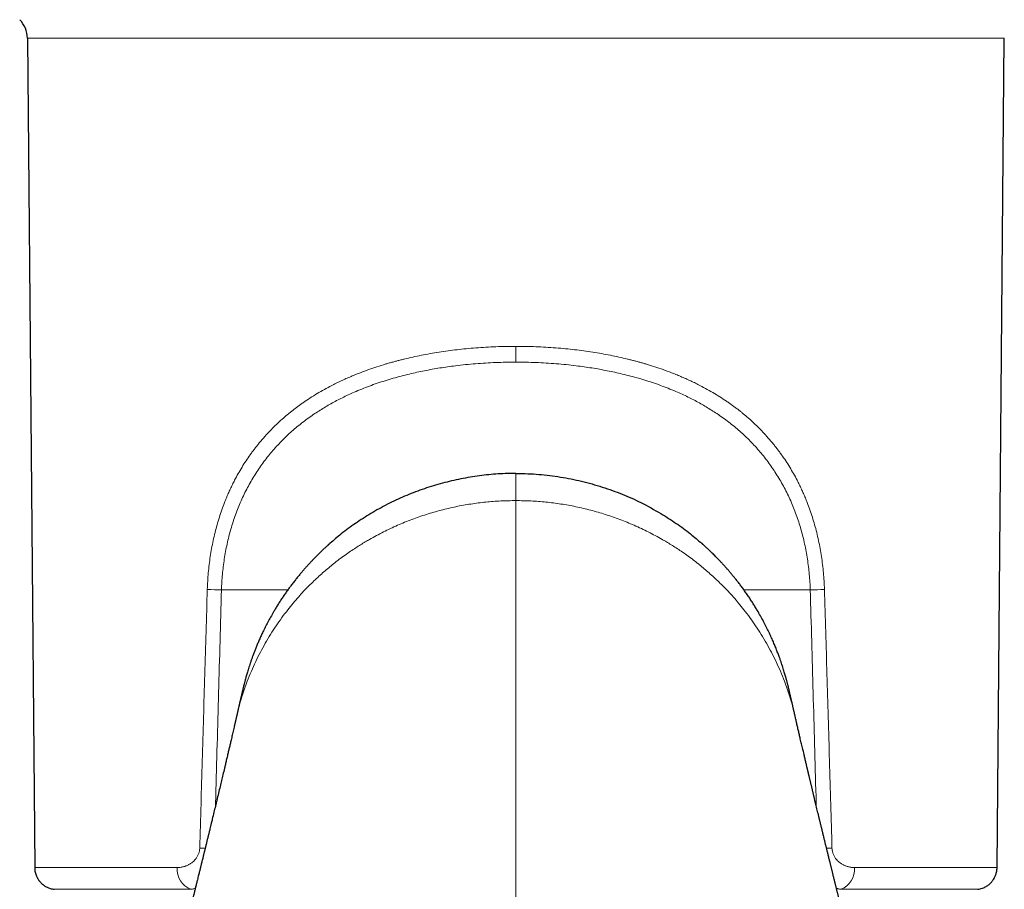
# Model space of a CAD drawing. Header units: millimetres. Extents: x 8 to 761, y 12 to 790.
# Tile 13 of 241: x 332 to 376, y 371 to 410. Entities that reach past the tile are written whole.
import ezdxf

# ---------------------------------------------------------------- set-up
doc = ezdxf.new("R2010")
doc.units = ezdxf.units.MM

msp = doc.modelspace()

# ---------------------------------------------------------------- linework, layer by layer
at = {"color": 7, "linetype": 'Continuous', "lineweight": 30}
for p, q in [((332.391, 409.106), (332.717, 371.735)), ((376.056, 371.735), (376.382, 409.106)), ((341.814, 378.566), (341.817, 378.575)), ((366.958, 378.566), (366.956, 378.575))]:
    msp.add_line(p, q, dxfattribs=at)
at = {"color": 252, "linetype": 'Continuous', "lineweight": 0}
for p, q in [((376.382, 409.106), (332.391, 409.106)), ((344.118, 384.244), (341.129, 384.244)), ((364.655, 384.244), (367.643, 384.244))]:
    msp.add_line(p, q, dxfattribs=at)
at = {"color": 7, "linetype": 'Continuous', "lineweight": 30}
msp.add_arc((331.191, 409.095), 1.2, 0.5, 44.8031, dxfattribs=at)
at = {"color": 252, "linetype": 'Continuous', "lineweight": 0}
for centre, radius, start, end in [((341.741, 406.936), 22.7, 266.8449, 268.4566), ((367.032, 406.936), 22.7, 271.5434, 273.1551), ((341.11, 389.617), 17.03, 266.7716, 267.5916), ((367.663, 389.617), 17.03, 272.4084, 273.2284), ((340.086, 371.642), 0.95, 174.3653, 249.4609), ((368.686, 371.642), 0.95, 290.5391, 5.6347)]:
    msp.add_arc(centre, radius, start, end, dxfattribs=at)
for points, knots in [([(340.491, 384.271), (340.496, 384.395), (340.506, 384.644), (340.534, 385.015), (340.572, 385.384), (340.622, 385.75), (340.683, 386.114), (340.755, 386.476), (340.837, 386.831), (340.929, 387.179), (341.031, 387.519), (341.143, 387.854), (341.25, 388.143), (341.348, 388.387), (341.435, 388.59), (341.526, 388.791), (341.621, 388.99), (341.739, 389.222), (341.881, 389.485), (342.052, 389.777), (342.233, 390.062), (342.394, 390.296), (342.529, 390.483), (342.636, 390.624), (342.746, 390.764), (342.858, 390.902), (342.974, 391.038), (343.125, 391.21), (343.316, 391.415), (343.549, 391.65), (343.792, 391.878), (343.997, 392.058), (344.16, 392.194), (344.278, 392.289), (344.398, 392.383), (344.519, 392.476), (344.643, 392.567), (344.769, 392.657), (344.954, 392.785), (345.203, 392.949), (345.52, 393.142), (345.848, 393.328), (346.143, 393.483), (346.403, 393.611), (346.624, 393.715), (346.848, 393.815), (347.071, 393.909), (347.341, 394.018), (347.66, 394.139), (348.037, 394.27), (348.343, 394.368), (348.575, 394.437), (348.73, 394.482), (348.886, 394.526), (349.043, 394.568), (349.202, 394.609), (349.435, 394.666), (349.745, 394.738), (350.133, 394.819), (350.527, 394.893), (350.927, 394.959), (351.332, 395.018), (351.738, 395.07), (352.158, 395.115), (352.59, 395.152), (353.036, 395.183), (353.485, 395.204), (353.935, 395.218), (354.236, 395.219), (354.386, 395.22)], [0, 0, 0, 0, 0.018099, 0.036143, 0.054157, 0.07217, 0.090207, 0.108295, 0.126459, 0.144089, 0.161699, 0.179311, 0.196949, 0.20806, 0.219198, 0.230366, 0.241572, 0.25282, 0.270168, 0.287547, 0.304975, 0.322475, 0.331676, 0.340905, 0.350164, 0.359457, 0.368785, 0.378152, 0.395405, 0.412741, 0.430174, 0.44772, 0.455639, 0.463585, 0.47156, 0.479565, 0.487602, 0.49567, 0.503773, 0.522927, 0.542237, 0.561721, 0.581393, 0.593861, 0.606413, 0.619052, 0.631584, 0.643476, 0.663428, 0.683556, 0.703872, 0.711907, 0.719973, 0.728071, 0.736202, 0.744366, 0.752564, 0.772018, 0.791605, 0.81133, 0.831203, 0.851231, 0.87142, 0.891239, 0.912894, 0.934589, 0.956333, 0.978134, 1, 1, 1, 1]), ([(368.281, 384.271), (368.276, 384.395), (368.267, 384.644), (368.239, 385.015), (368.2, 385.384), (368.151, 385.75), (368.09, 386.114), (368.018, 386.476), (367.935, 386.831), (367.843, 387.179), (367.742, 387.519), (367.63, 387.854), (367.523, 388.143), (367.424, 388.387), (367.338, 388.59), (367.247, 388.791), (367.151, 388.99), (367.034, 389.222), (366.891, 389.485), (366.72, 389.777), (366.539, 390.062), (366.379, 390.296), (366.243, 390.483), (366.136, 390.624), (366.027, 390.764), (365.914, 390.902), (365.799, 391.038), (365.647, 391.21), (365.457, 391.415), (365.224, 391.65), (364.981, 391.878), (364.776, 392.058), (364.613, 392.194), (364.495, 392.289), (364.375, 392.383), (364.253, 392.476), (364.129, 392.567), (364.004, 392.657), (363.818, 392.785), (363.569, 392.949), (363.252, 393.142), (362.925, 393.328), (362.63, 393.483), (362.37, 393.611), (362.148, 393.715), (361.924, 393.815), (361.701, 393.909), (361.432, 394.018), (361.113, 394.139), (360.736, 394.27), (360.43, 394.368), (360.198, 394.437), (360.043, 394.482), (359.887, 394.526), (359.729, 394.568), (359.57, 394.609), (359.337, 394.666), (359.028, 394.738), (358.64, 394.819), (358.246, 394.893), (357.846, 394.959), (357.441, 395.018), (357.034, 395.07), (356.614, 395.115), (356.183, 395.152), (355.736, 395.183), (355.288, 395.204), (354.838, 395.218), (354.537, 395.219), (354.386, 395.22)], [0, 0, 0, 0, 0.018099, 0.036143, 0.054157, 0.07217, 0.090207, 0.108295, 0.126459, 0.144089, 0.161699, 0.179311, 0.196949, 0.20806, 0.219198, 0.230366, 0.241572, 0.25282, 0.270168, 0.287547, 0.304975, 0.322475, 0.331676, 0.340905, 0.350164, 0.359457, 0.368785, 0.378152, 0.395405, 0.412741, 0.430174, 0.44772, 0.455639, 0.463585, 0.47156, 0.479565, 0.487602, 0.49567, 0.503773, 0.522927, 0.542237, 0.561721, 0.581393, 0.593861, 0.606413, 0.619052, 0.631584, 0.643476, 0.663428, 0.683556, 0.703872, 0.711907, 0.719973, 0.728071, 0.736202, 0.744366, 0.752564, 0.772018, 0.791605, 0.81133, 0.831203, 0.851231, 0.87142, 0.891239, 0.912894, 0.934589, 0.956333, 0.978134, 1, 1, 1, 1]), ([(354.386, 395.22), (354.386, 395.188), (354.386, 395.122), (354.386, 395.024), (354.386, 394.928), (354.386, 394.834), (354.386, 394.743), (354.386, 394.659), (354.386, 394.58), (354.386, 394.533), (354.386, 394.51)], [0, 0, 0, 0, 0.122838, 0.247509, 0.373432, 0.499992, 0.626552, 0.752479, 0.877154, 1, 1, 1, 1]), ([(354.386, 394.51), (354.234, 394.509), (353.931, 394.507), (353.476, 394.493), (353.023, 394.47), (352.571, 394.438), (352.119, 394.397), (351.701, 394.35), (351.315, 394.299), (350.964, 394.246), (350.616, 394.187), (350.271, 394.122), (349.93, 394.052), (349.579, 393.972), (349.22, 393.882), (348.855, 393.781), (348.495, 393.673), (348.14, 393.557), (347.792, 393.432), (347.446, 393.298), (347.127, 393.165), (346.835, 393.033), (346.572, 392.906), (346.313, 392.774), (346.06, 392.637), (345.811, 392.494), (345.568, 392.345), (345.317, 392.182), (345.06, 392.003), (344.798, 391.808), (344.543, 391.605), (344.297, 391.395), (344.06, 391.177), (343.83, 390.95), (343.608, 390.716), (343.394, 390.473), (343.188, 390.221), (342.992, 389.963), (342.805, 389.697), (342.628, 389.423), (342.459, 389.142), (342.3, 388.853), (342.15, 388.557), (342.009, 388.254), (341.879, 387.944), (341.759, 387.629), (341.649, 387.308), (341.549, 386.981), (341.459, 386.649), (341.38, 386.314), (341.312, 385.976), (341.254, 385.635), (341.207, 385.291), (341.17, 384.945), (341.143, 384.596), (341.134, 384.362), (341.129, 384.244)], [0, 0, 0, 0, 0.023392, 0.046724, 0.070017, 0.09329, 0.116562, 0.140068, 0.158552, 0.176952, 0.19528, 0.213544, 0.231757, 0.249927, 0.270061, 0.290075, 0.309982, 0.329798, 0.349539, 0.36922, 0.389403, 0.405313, 0.421143, 0.436903, 0.4526, 0.468244, 0.483846, 0.499413, 0.517479, 0.535453, 0.553351, 0.571189, 0.588984, 0.606751, 0.624507, 0.642361, 0.660162, 0.677926, 0.695671, 0.713415, 0.731174, 0.748967, 0.766856, 0.784726, 0.802593, 0.820475, 0.83839, 0.856355, 0.874388, 0.892305, 0.910203, 0.928099, 0.946011, 0.963954, 0.981945, 1, 1, 1, 1]), ([(354.386, 394.51), (354.538, 394.509), (354.842, 394.507), (355.297, 394.493), (355.75, 394.47), (356.202, 394.438), (356.653, 394.397), (357.072, 394.35), (357.458, 394.299), (357.809, 394.246), (358.157, 394.187), (358.501, 394.122), (358.843, 394.052), (359.193, 393.972), (359.552, 393.882), (359.918, 393.781), (360.278, 393.673), (360.632, 393.557), (360.981, 393.432), (361.326, 393.298), (361.645, 393.165), (361.937, 393.033), (362.201, 392.906), (362.46, 392.774), (362.713, 392.637), (362.961, 392.494), (363.204, 392.345), (363.455, 392.182), (363.713, 392.003), (363.975, 391.808), (364.229, 391.605), (364.475, 391.395), (364.713, 391.177), (364.943, 390.95), (365.165, 390.716), (365.379, 390.473), (365.584, 390.221), (365.78, 389.963), (365.967, 389.697), (366.145, 389.423), (366.313, 389.142), (366.473, 388.853), (366.623, 388.557), (366.763, 388.254), (366.893, 387.944), (367.014, 387.629), (367.124, 387.308), (367.224, 386.981), (367.313, 386.649), (367.392, 386.314), (367.46, 385.976), (367.518, 385.635), (367.566, 385.291), (367.603, 384.945), (367.63, 384.596), (367.639, 384.362), (367.643, 384.244)], [0, 0, 0, 0, 0.023392, 0.046724, 0.070017, 0.09329, 0.116562, 0.140068, 0.158552, 0.176952, 0.19528, 0.213544, 0.231757, 0.249927, 0.270061, 0.290075, 0.309982, 0.329798, 0.349539, 0.36922, 0.389403, 0.405313, 0.421143, 0.436903, 0.4526, 0.468244, 0.483846, 0.499413, 0.517479, 0.535453, 0.553351, 0.571189, 0.588984, 0.606751, 0.624507, 0.642361, 0.660162, 0.677926, 0.695671, 0.713415, 0.731174, 0.748967, 0.766856, 0.784726, 0.802593, 0.820475, 0.83839, 0.856355, 0.874388, 0.892305, 0.910203, 0.928099, 0.946011, 0.963954, 0.981945, 1, 1, 1, 1]), ([(354.386, 389.496), (354.386, 389.495), (354.386, 389.493), (354.386, 389.483), (354.386, 389.466), (354.386, 389.44), (354.386, 389.403), (354.386, 389.352), (354.386, 389.292), (354.386, 389.216), (354.386, 389.123), (354.386, 389.01), (354.386, 388.887), (354.386, 388.763), (354.386, 388.641), (354.386, 388.522), (354.386, 388.399), (354.386, 388.313), (354.386, 388.27)], [0, 0, 0, 0, 0.042042, 0.084685, 0.12733, 0.170562, 0.229302, 0.289134, 0.348977, 0.409816, 0.488909, 0.568599, 0.649988, 0.731898, 0.798168, 0.864716, 0.932184, 1, 1, 1, 1]), ([(347.8, 386.522), (348.005, 386.635), (348.41, 386.859), (349.048, 387.157), (349.695, 387.422), (350.351, 387.65), (351.013, 387.842), (351.681, 387.999), (352.354, 388.12), (353.029, 388.206), (353.707, 388.26), (354.16, 388.266), (354.386, 388.27)], [0, 0, 0, 0, 0.109773, 0.216705, 0.320996, 0.422852, 0.522503, 0.620218, 0.716446, 0.811567, 0.905961, 1, 1, 1, 1]), ([(354.386, 357.548), (354.386, 358.829), (354.386, 361.392), (354.386, 365.232), (354.386, 369.07), (354.386, 372.908), (354.386, 376.746), (354.386, 380.585), (354.386, 384.426), (354.386, 386.989), (354.386, 388.271)], [0, 0, 0, 0, 0.124999, 0.249999, 0.375, 0.5, 0.625, 0.749999, 0.874999, 1, 1, 1, 1]), ([(360.973, 386.522), (360.768, 386.635), (360.362, 386.859), (359.724, 387.157), (359.078, 387.422), (358.422, 387.65), (357.759, 387.842), (357.091, 387.999), (356.419, 388.12), (355.743, 388.206), (355.065, 388.26), (354.612, 388.266), (354.386, 388.27)], [0, 0, 0, 0, 0.1097735, 0.2167048, 0.3209964, 0.4228519, 0.5225032, 0.620218, 0.7164463, 0.8115671, 0.9059612, 1, 1, 1, 1]), ([(344.119, 383.353), (344.197, 383.451), (344.35, 383.643), (344.588, 383.918), (344.824, 384.178), (345.059, 384.421), (345.289, 384.648), (345.515, 384.86), (345.736, 385.057), (345.953, 385.241), (346.184, 385.429), (346.428, 385.619), (346.685, 385.808), (346.931, 385.98), (347.166, 386.136), (347.388, 386.277), (347.597, 386.404), (347.734, 386.484), (347.8, 386.522)], [0, 0, 0, 0, 0.0822894, 0.1608714, 0.2358855, 0.307462, 0.3757231, 0.439649, 0.5005888, 0.5586376, 0.6138843, 0.6815851, 0.744869, 0.8038907, 0.8587913, 0.9096995, 0.9567334, 1, 1, 1, 1]), ([(364.654, 383.353), (364.576, 383.451), (364.423, 383.643), (364.185, 383.918), (363.948, 384.178), (363.714, 384.421), (363.483, 384.648), (363.257, 384.86), (363.036, 385.057), (362.82, 385.241), (362.589, 385.429), (362.344, 385.619), (362.087, 385.808), (361.841, 385.98), (361.607, 386.136), (361.385, 386.277), (361.175, 386.404), (361.039, 386.484), (360.973, 386.522)], [0, 0, 0, 0, 0.0822894, 0.1608714, 0.2358855, 0.307462, 0.3757231, 0.439649, 0.5005888, 0.5586376, 0.6138843, 0.6815851, 0.744869, 0.8038907, 0.8587913, 0.9096995, 0.9567334, 1, 1, 1, 1]), ([(340.15, 372.613), (340.169, 373.272), (340.207, 374.586), (340.263, 376.549), (340.32, 378.499), (340.377, 380.435), (340.434, 382.357), (340.472, 383.634), (340.491, 384.271)], [0, 0, 0, 0, 0.169577, 0.337989, 0.505238, 0.671323, 0.836243, 1, 1, 1, 1]), ([(341.129, 384.244), (341.107, 383.475), (341.064, 381.932), (340.999, 379.611), (340.934, 377.28), (340.888, 375.58), (340.863, 374.658), (340.859, 374.516)], [0, 0, 0, 0, 0.2373583, 0.4758647, 0.7155193, 0.956322, 1, 1, 1, 1]), ([(367.643, 384.244), (367.665, 383.475), (367.709, 381.932), (367.774, 379.611), (367.838, 377.28), (367.885, 375.58), (367.91, 374.658), (367.913, 374.516)], [0, 0, 0, 0, 0.237358, 0.475864, 0.715519, 0.956322, 1, 1, 1, 1]), ([(368.622, 372.613), (368.603, 373.272), (368.566, 374.586), (368.509, 376.549), (368.453, 378.499), (368.396, 380.435), (368.339, 382.357), (368.3, 383.634), (368.281, 384.271)], [0, 0, 0, 0, 0.169577, 0.337989, 0.505238, 0.671323, 0.836243, 1, 1, 1, 1]), ([(342.293, 380.133), (342.352, 380.281), (342.469, 380.576), (342.666, 381.009), (342.876, 381.431), (343.099, 381.84), (343.335, 382.237), (343.583, 382.621), (343.842, 382.993), (344.027, 383.234), (344.119, 383.353)], [0, 0, 0, 0, 0.133379, 0.264534, 0.393155, 0.519271, 0.642947, 0.764251, 0.883248, 1, 1, 1, 1]), ([(366.48, 380.133), (366.421, 380.281), (366.304, 380.576), (366.107, 381.009), (365.897, 381.431), (365.674, 381.84), (365.438, 382.237), (365.189, 382.621), (364.93, 382.993), (364.746, 383.234), (364.654, 383.353)], [0, 0, 0, 0, 0.133379, 0.264534, 0.393155, 0.519271, 0.642947, 0.764251, 0.883248, 1, 1, 1, 1]), ([(341.817, 378.575), (341.822, 378.602), (341.856, 378.759), (341.931, 379.04), (342.041, 379.416), (342.16, 379.779), (342.249, 380.016), (342.293, 380.133)], [0, 0, 0, 0, 0.051531, 0.298278, 0.538905, 0.772941, 1, 1, 1, 1]), ([(366.956, 378.575), (366.95, 378.602), (366.916, 378.759), (366.842, 379.04), (366.732, 379.416), (366.612, 379.779), (366.523, 380.016), (366.48, 380.133)], [0, 0, 0, 0, 0.051531, 0.298278, 0.538905, 0.772941, 1, 1, 1, 1]), ([(339.141, 371.735), (339.164, 371.735), (339.208, 371.736), (339.275, 371.742), (339.342, 371.753), (339.408, 371.767), (339.47, 371.784), (339.53, 371.805), (339.585, 371.827), (339.638, 371.852), (339.69, 371.88), (339.74, 371.911), (339.798, 371.952), (339.863, 372.004), (339.923, 372.064), (339.971, 372.121), (340.007, 372.171), (340.041, 372.225), (340.072, 372.283), (340.098, 372.345), (340.119, 372.409), (340.136, 372.476), (340.147, 372.544), (340.149, 372.59), (340.15, 372.613)], [0, 0, 0, 0, 0.052907, 0.105247, 0.157123, 0.208638, 0.2599, 0.304911, 0.348961, 0.392135, 0.434521, 0.476213, 0.517309, 0.583469, 0.646299, 0.686645, 0.725985, 0.764537, 0.804682, 0.844112, 0.883189, 0.92283, 0.961611, 1, 1, 1, 1]), ([(369.631, 371.735), (369.609, 371.735), (369.564, 371.736), (369.497, 371.742), (369.431, 371.753), (369.365, 371.767), (369.302, 371.784), (369.243, 371.805), (369.188, 371.827), (369.134, 371.852), (369.082, 371.88), (369.032, 371.911), (368.974, 371.952), (368.91, 372.004), (368.849, 372.064), (368.802, 372.121), (368.765, 372.171), (368.731, 372.225), (368.701, 372.283), (368.675, 372.345), (368.653, 372.409), (368.637, 372.476), (368.626, 372.544), (368.623, 372.59), (368.622, 372.613)], [0, 0, 0, 0, 0.052907, 0.105247, 0.157123, 0.208638, 0.2599, 0.304911, 0.348961, 0.392135, 0.434521, 0.476213, 0.517309, 0.583469, 0.646299, 0.686645, 0.725985, 0.764537, 0.804682, 0.844112, 0.883189, 0.92283, 0.961611, 1, 1, 1, 1]), ([(332.717, 371.735), (332.719, 371.735), (332.723, 371.735), (332.762, 371.735), (332.824, 371.735), (332.913, 371.735), (333.027, 371.735), (333.166, 371.735), (333.331, 371.735), (333.52, 371.735), (333.734, 371.735), (333.973, 371.735), (334.236, 371.735), (334.523, 371.735), (334.833, 371.735), (335.167, 371.735), (335.523, 371.735), (335.902, 371.735), (336.302, 371.735), (336.724, 371.735), (337.167, 371.735), (337.631, 371.735), (338.114, 371.735), (338.616, 371.735), (338.966, 371.735), (339.141, 371.735)], [0, 0, 0, 0, 0.041523, 0.08509, 0.128657, 0.172224, 0.215791, 0.259358, 0.302926, 0.346493, 0.39006, 0.433627, 0.477194, 0.520761, 0.564329, 0.607896, 0.651463, 0.69503, 0.738597, 0.782164, 0.825731, 0.869299, 0.912866, 0.956433, 1, 1, 1, 1]), ([(376.055, 371.735), (376.053, 371.735), (376.049, 371.735), (376.011, 371.735), (375.948, 371.735), (375.86, 371.735), (375.746, 371.735), (375.606, 371.735), (375.442, 371.735), (375.252, 371.735), (375.038, 371.735), (374.799, 371.735), (374.536, 371.735), (374.25, 371.735), (373.939, 371.735), (373.606, 371.735), (373.249, 371.735), (372.871, 371.735), (372.47, 371.735), (372.048, 371.735), (371.605, 371.735), (371.142, 371.735), (370.658, 371.735), (370.157, 371.735), (369.806, 371.735), (369.631, 371.735)], [0, 0, 0, 0, 0.041523, 0.08509, 0.128657, 0.172224, 0.215791, 0.259358, 0.302926, 0.346493, 0.39006, 0.433627, 0.477194, 0.520761, 0.564329, 0.607896, 0.651463, 0.69503, 0.738597, 0.782164, 0.825731, 0.869299, 0.912866, 0.956433, 1, 1, 1, 1]), ([(339.753, 370.752), (339.627, 370.752), (339.374, 370.752), (339.008, 370.752), (338.651, 370.752), (338.305, 370.752), (337.97, 370.752), (337.645, 370.752), (337.332, 370.752), (337.03, 370.752), (336.74, 370.752), (336.461, 370.752), (336.194, 370.752), (335.94, 370.752), (335.698, 370.752), (335.468, 370.752), (335.251, 370.752), (335.047, 370.752), (334.855, 370.752), (334.677, 370.752), (334.512, 370.752), (334.36, 370.752), (334.221, 370.752), (334.096, 370.752), (333.984, 370.752), (333.886, 370.752), (333.802, 370.752), (333.731, 370.752), (333.674, 370.752), (333.631, 370.752), (333.603, 370.752), (333.588, 370.752), (333.588, 370.752), (333.588, 370.752)], [0, 0, 0, 0, 0.032677, 0.065354, 0.098031, 0.130707, 0.163384, 0.196061, 0.228738, 0.261415, 0.294092, 0.326768, 0.359445, 0.392122, 0.424799, 0.457476, 0.490153, 0.522829, 0.555506, 0.588183, 0.62086, 0.653537, 0.686214, 0.71889, 0.751567, 0.784244, 0.816921, 0.849598, 0.882275, 0.914951, 0.947628, 0.980305, 1, 1, 1, 1]), ([(339.953, 370.808), (339.948, 370.806), (339.923, 370.794), (339.879, 370.778), (339.817, 370.76), (339.775, 370.755), (339.753, 370.752)], [0, 0, 0, 0, 0.078115, 0.362296, 0.66959, 1, 1, 1, 1]), ([(368.82, 370.808), (368.825, 370.806), (368.849, 370.794), (368.894, 370.778), (368.955, 370.76), (368.997, 370.755), (369.019, 370.752)], [0, 0, 0, 0, 0.078117, 0.3622969, 0.6695904, 1, 1, 1, 1]), ([(369.019, 370.752), (369.146, 370.752), (369.398, 370.752), (369.765, 370.752), (370.121, 370.752), (370.468, 370.752), (370.803, 370.752), (371.127, 370.752), (371.441, 370.752), (371.743, 370.752), (372.033, 370.752), (372.312, 370.752), (372.578, 370.752), (372.833, 370.752), (373.075, 370.752), (373.304, 370.752), (373.522, 370.752), (373.726, 370.752), (373.917, 370.752), (374.096, 370.752), (374.261, 370.752), (374.413, 370.752), (374.551, 370.752), (374.677, 370.752), (374.788, 370.752), (374.886, 370.752), (374.971, 370.752), (375.041, 370.752), (375.098, 370.752), (375.141, 370.752), (375.17, 370.752), (375.185, 370.752), (375.184, 370.752), (375.184, 370.752)], [0, 0, 0, 0, 0.032677, 0.065353, 0.09803, 0.130707, 0.163383, 0.19606, 0.228737, 0.261413, 0.29409, 0.326767, 0.359444, 0.39212, 0.424797, 0.457474, 0.49015, 0.522827, 0.555504, 0.58818, 0.620857, 0.653534, 0.68621, 0.718887, 0.751564, 0.78424, 0.816917, 0.849594, 0.882271, 0.914947, 0.947624, 0.980301, 1, 1, 1, 1])]:
    msp.add_open_spline(points, degree=3, knots=knots, dxfattribs=at)
at = {"color": 7, "linetype": 'Continuous', "lineweight": 30}
for points, knots in [([(354.337, 389.495), (354.053, 389.488), (353.484, 389.474), (352.636, 389.38), (351.797, 389.235), (350.969, 389.033), (350.156, 388.778), (349.362, 388.468), (348.586, 388.108), (348.1, 387.829), (347.853, 387.687)], [0, 0, 0, 0, 0.11948, 0.239444, 0.360472, 0.483118, 0.607893, 0.735269, 0.865745, 1, 1, 1, 1]), ([(354.386, 389.496), (354.386, 389.496), (354.37, 389.496), (354.354, 389.496), (354.337, 389.496)], [0, 0, 0, 0, 0.0007181, 1, 1, 1, 1]), ([(354.386, 389.496), (354.386, 389.496), (354.403, 389.496), (354.419, 389.496), (354.435, 389.496)], [0, 0, 0, 0, 0.0007181, 1, 1, 1, 1]), ([(354.435, 389.496), (354.765, 389.487), (355.424, 389.469), (356.399, 389.343), (357.357, 389.152), (358.287, 388.89), (359.179, 388.565), (360.067, 388.171), (360.622, 387.855), (360.917, 387.688)], [0, 0, 0, 0, 0.138643, 0.277479, 0.416411, 0.557545, 0.698684, 0.839831, 1, 1, 1, 1]), ([(347.855, 387.688), (347.623, 387.542), (347.158, 387.25), (346.545, 386.797), (346.182, 386.482), (346.015, 386.337)], [0, 0, 0, 0, 0.35034, 0.700808, 1, 1, 1, 1]), ([(360.917, 387.688), (361.15, 387.542), (361.614, 387.25), (362.227, 386.797), (362.59, 386.482), (362.758, 386.337)], [0, 0, 0, 0, 0.35034, 0.700808, 1, 1, 1, 1]), ([(346.008, 386.337), (346.004, 386.333), (345.997, 386.326), (345.987, 386.316), (345.979, 386.308), (345.972, 386.301), (345.968, 386.296), (345.965, 386.294), (345.964, 386.292), (345.962, 386.291), (345.96, 386.289), (345.957, 386.286), (345.952, 386.282), (345.944, 386.274), (345.931, 386.263), (345.914, 386.248), (345.89, 386.226), (345.855, 386.195), (345.81, 386.153), (345.757, 386.104), (345.698, 386.049), (345.634, 385.988), (345.564, 385.921), (345.489, 385.848), (345.408, 385.767), (345.321, 385.679), (345.229, 385.584), (345.132, 385.48), (345.033, 385.373), (344.933, 385.262), (344.832, 385.148), (344.729, 385.027), (344.621, 384.899), (344.511, 384.763), (344.397, 384.62), (344.286, 384.475), (344.178, 384.329), (344.073, 384.183), (343.967, 384.031), (343.861, 383.875), (343.758, 383.718), (343.659, 383.562), (343.565, 383.408), (343.458, 383.228), (343.342, 383.023), (343.218, 382.793), (343.103, 382.57), (343.001, 382.363), (342.912, 382.172), (342.833, 381.996), (342.759, 381.825), (342.691, 381.661), (342.629, 381.504), (342.571, 381.354), (342.519, 381.211), (342.47, 381.075), (342.426, 380.945), (342.385, 380.822), (342.347, 380.705), (342.313, 380.595), (342.283, 380.494), (342.256, 380.4), (342.231, 380.314), (342.21, 380.236), (342.191, 380.167), (342.175, 380.105), (342.159, 380.046), (342.145, 379.99), (342.133, 379.943), (342.124, 379.904), (342.116, 379.87), (342.106, 379.832), (342.096, 379.789), (342.085, 379.743), (342.075, 379.701), (342.067, 379.666), (342.059, 379.631), (342.048, 379.587), (342.036, 379.535), (342.024, 379.482), (342.015, 379.442), (342.006, 379.405), (341.998, 379.371), (341.99, 379.333), (341.981, 379.296), (341.972, 379.258), (341.961, 379.208), (341.946, 379.145), (341.931, 379.078), (341.916, 379.014), (341.901, 378.948), (341.888, 378.892), (341.877, 378.846), (341.869, 378.81), (341.862, 378.78), (341.856, 378.754), (341.85, 378.725), (341.842, 378.689), (341.832, 378.649), (341.823, 378.61), (341.818, 378.588), (341.815, 378.575)], [0, 0, 0, 0, 0.003198, 0.005796, 0.007802, 0.009232, 0.009744, 0.010134, 0.010293, 0.010436, 0.01057, 0.011156, 0.011666, 0.012679, 0.014818, 0.017086, 0.019692, 0.025151, 0.031685, 0.039302, 0.048012, 0.057216, 0.067407, 0.078599, 0.090803, 0.104034, 0.118308, 0.133639, 0.150048, 0.165715, 0.18228, 0.199759, 0.218167, 0.237524, 0.257846, 0.279154, 0.298623, 0.318877, 0.33993, 0.361609, 0.383056, 0.404158, 0.424903, 0.445282, 0.476544, 0.506843, 0.536142, 0.564407, 0.587968, 0.61071, 0.632614, 0.653659, 0.673827, 0.692762, 0.710815, 0.727969, 0.744206, 0.759808, 0.77442, 0.788026, 0.800613, 0.81217, 0.822688, 0.832158, 0.840529, 0.847874, 0.85427, 0.859808, 0.864632, 0.86713, 0.870343, 0.873696, 0.878133, 0.883551, 0.888207, 0.891584, 0.894802, 0.899505, 0.905537, 0.911162, 0.91608, 0.919321, 0.922799, 0.926518, 0.930332, 0.934278, 0.938689, 0.945454, 0.952109, 0.958421, 0.964368, 0.970237, 0.973867, 0.977363, 0.979679, 0.982032, 0.984423, 0.987855, 0.991391, 0.99536, 1, 1, 1, 1]), ([(366.957, 378.575), (366.954, 378.588), (366.949, 378.61), (366.94, 378.649), (366.931, 378.689), (366.922, 378.729), (366.913, 378.766), (366.904, 378.806), (366.895, 378.846), (366.885, 378.891), (366.872, 378.944), (366.858, 379.006), (366.844, 379.067), (366.83, 379.129), (366.816, 379.19), (366.804, 379.242), (366.795, 379.282), (366.786, 379.319), (366.777, 379.357), (366.768, 379.396), (366.76, 379.434), (366.751, 379.472), (366.741, 379.515), (366.731, 379.56), (366.72, 379.604), (366.712, 379.638), (366.706, 379.666), (366.699, 379.693), (366.691, 379.727), (366.682, 379.766), (366.673, 379.805), (366.664, 379.84), (366.656, 379.873), (366.649, 379.904), (366.639, 379.943), (366.627, 379.99), (366.613, 380.046), (366.598, 380.105), (366.581, 380.167), (366.563, 380.236), (366.541, 380.314), (366.517, 380.399), (366.49, 380.493), (366.459, 380.594), (366.426, 380.703), (366.389, 380.818), (366.349, 380.94), (366.304, 381.068), (366.253, 381.213), (366.193, 381.375), (366.124, 381.554), (366.048, 381.742), (365.965, 381.938), (365.874, 382.142), (365.773, 382.359), (365.661, 382.588), (365.536, 382.83), (365.4, 383.079), (365.272, 383.301), (365.154, 383.495), (365.051, 383.661), (364.943, 383.828), (364.831, 383.995), (364.717, 384.158), (364.605, 384.315), (364.494, 384.464), (364.386, 384.606), (364.28, 384.741), (364.176, 384.869), (364.077, 384.989), (363.98, 385.102), (363.887, 385.209), (363.792, 385.315), (363.697, 385.42), (363.601, 385.523), (363.51, 385.618), (363.424, 385.707), (363.343, 385.788), (363.268, 385.863), (363.199, 385.93), (363.134, 385.992), (363.073, 386.05), (363.016, 386.104), (362.963, 386.153), (362.917, 386.195), (362.879, 386.23), (362.847, 386.257), (362.826, 386.277), (362.815, 386.286), (362.811, 386.29), (362.81, 386.291), (362.809, 386.292), (362.807, 386.294), (362.805, 386.296), (362.8, 386.301), (362.794, 386.308), (362.786, 386.316), (362.776, 386.326), (362.769, 386.333), (362.765, 386.337)], [0, 0, 0, 0, 0.00464, 0.008609, 0.012145, 0.015578, 0.019151, 0.022634, 0.02613, 0.02976, 0.035281, 0.040857, 0.046736, 0.052944, 0.05937, 0.06404, 0.068165, 0.072039, 0.07584, 0.07944, 0.083671, 0.08775, 0.092306, 0.09739, 0.102148, 0.105795, 0.108412, 0.111137, 0.114751, 0.119225, 0.123466, 0.126934, 0.129655, 0.132868, 0.135366, 0.140189, 0.145728, 0.152123, 0.159469, 0.16784, 0.177288, 0.18778, 0.199306, 0.211858, 0.225424, 0.239723, 0.254974, 0.271163, 0.28827, 0.309807, 0.332591, 0.356592, 0.38178, 0.408124, 0.435591, 0.466159, 0.497931, 0.53086, 0.564904, 0.586852, 0.60921, 0.631966, 0.655086, 0.677714, 0.699429, 0.720249, 0.740193, 0.759277, 0.777516, 0.794623, 0.810943, 0.826491, 0.841278, 0.857452, 0.872641, 0.886861, 0.900125, 0.912449, 0.923649, 0.933965, 0.943408, 0.951987, 0.960697, 0.968315, 0.974848, 0.980307, 0.984698, 0.988026, 0.989293, 0.98943, 0.989564, 0.989707, 0.989866, 0.990256, 0.990768, 0.992198, 0.994204, 0.996802, 1, 1, 1, 1]), ([(341.815, 378.566), (341.813, 378.557), (341.808, 378.537), (341.801, 378.506), (341.794, 378.474), (341.786, 378.441), (341.777, 378.402), (341.768, 378.363), (341.76, 378.327), (341.753, 378.297), (341.746, 378.269), (341.739, 378.237), (341.722, 378.167), (341.699, 378.066), (341.67, 377.94), (341.642, 377.822), (341.616, 377.708), (341.588, 377.59), (341.557, 377.455), (341.519, 377.295), (341.478, 377.121), (341.436, 376.941), (341.393, 376.758), (341.348, 376.568), (341.305, 376.384), (341.254, 376.168), (341.196, 375.925), (341.131, 375.65), (341.064, 375.371), (340.994, 375.078), (340.923, 374.782), (340.855, 374.497), (340.786, 374.211), (340.724, 373.958), (340.674, 373.749), (340.638, 373.602), (340.605, 373.463), (340.57, 373.322), (340.535, 373.176), (340.506, 373.058), (340.483, 372.964), (340.466, 372.895), (340.448, 372.822), (340.43, 372.748), (340.413, 372.676), (340.396, 372.608), (340.381, 372.545), (340.367, 372.487), (340.353, 372.431), (340.339, 372.376), (340.325, 372.315), (340.309, 372.25), (340.291, 372.178), (340.272, 372.099), (340.251, 372.015), (340.231, 371.933), (340.213, 371.859), (340.196, 371.793), (340.18, 371.729), (340.165, 371.665), (340.148, 371.595), (340.129, 371.519), (340.107, 371.431), (340.084, 371.336), (340.059, 371.237), (340.036, 371.143), (340.015, 371.059), (339.998, 370.989), (339.983, 370.931), (339.972, 370.886), (339.961, 370.842), (339.95, 370.795), (339.936, 370.739), (339.921, 370.681), (339.907, 370.624), (339.894, 370.569), (339.879, 370.512), (339.865, 370.456), (339.853, 370.408), (339.843, 370.368), (339.833, 370.327), (339.821, 370.279), (339.806, 370.219), (339.79, 370.153), (339.773, 370.085), (339.751, 369.995), (339.723, 369.886), (339.694, 369.769), (339.668, 369.666), (339.646, 369.576), (339.623, 369.485), (339.599, 369.39), (339.574, 369.288), (339.548, 369.187), (339.524, 369.092), (339.504, 369.01), (339.485, 368.936), (339.469, 368.87), (339.455, 368.815), (339.443, 368.769), (339.432, 368.725), (339.42, 368.676), (339.406, 368.62), (339.39, 368.558), (339.375, 368.498), (339.36, 368.441), (339.348, 368.39), (339.336, 368.345), (339.327, 368.308), (339.317, 368.27), (339.306, 368.224), (339.291, 368.165), (339.273, 368.095), (339.252, 368.013), (339.224, 367.901), (339.191, 367.772), (339.157, 367.635), (339.126, 367.515), (339.097, 367.4), (339.067, 367.284), (339.042, 367.183), (339.02, 367.097), (339.002, 367.027), (338.984, 366.956), (338.965, 366.883), (338.947, 366.812), (338.931, 366.747), (338.916, 366.692), (338.903, 366.64), (338.889, 366.585), (338.873, 366.522), (338.855, 366.453), (338.837, 366.38), (338.819, 366.309), (338.801, 366.241), (338.785, 366.177), (338.771, 366.123), (338.759, 366.078), (338.75, 366.039), (338.739, 365.997), (338.726, 365.946), (338.709, 365.881), (338.69, 365.806), (338.669, 365.725), (338.649, 365.648), (338.63, 365.575), (338.613, 365.509), (338.6, 365.459), (338.591, 365.422), (338.583, 365.392), (338.575, 365.361), (338.565, 365.323), (338.554, 365.278), (338.541, 365.228), (338.528, 365.177), (338.515, 365.126), (338.501, 365.075), (338.489, 365.025), (338.477, 364.98), (338.467, 364.942), (338.459, 364.911), (338.45, 364.877), (338.44, 364.835), (338.425, 364.78), (338.409, 364.716), (338.392, 364.649), (338.375, 364.584), (338.359, 364.522), (338.342, 364.459), (338.326, 364.397), (338.312, 364.341), (338.299, 364.29), (338.286, 364.243), (338.274, 364.195), (338.26, 364.142), (338.245, 364.082), (338.228, 364.017), (338.209, 363.945), (338.189, 363.868), (338.17, 363.795), (338.154, 363.733), (338.142, 363.687), (338.133, 363.652), (338.125, 363.623), (338.117, 363.591), (338.106, 363.55), (338.093, 363.497), (338.076, 363.433), (338.056, 363.357), (338.03, 363.256), (337.997, 363.131), (337.958, 362.981), (337.925, 362.856), (337.899, 362.757), (337.881, 362.687), (337.864, 362.622), (337.849, 362.565), (337.837, 362.52), (337.828, 362.486), (337.82, 362.455), (337.811, 362.419), (337.798, 362.368), (337.78, 362.303), (337.754, 362.203), (337.72, 362.073), (337.68, 361.921), (337.641, 361.773), (337.604, 361.631), (337.573, 361.515), (337.549, 361.424), (337.531, 361.356), (337.514, 361.291), (337.5, 361.235), (337.488, 361.19), (337.479, 361.156), (337.471, 361.127), (337.462, 361.092), (337.45, 361.046), (337.434, 360.987), (337.416, 360.917), (337.394, 360.837), (337.363, 360.718), (337.321, 360.559), (337.279, 360.402), (337.247, 360.279), (337.224, 360.193), (337.202, 360.109), (337.18, 360.029), (337.162, 359.959), (337.146, 359.899), (337.133, 359.849), (337.12, 359.802), (337.106, 359.749), (337.089, 359.683), (337.067, 359.603), (337.043, 359.511), (337.015, 359.407), (336.984, 359.291), (336.95, 359.163), (336.913, 359.023), (336.872, 358.872), (336.829, 358.708), (336.782, 358.533), (336.732, 358.347), (336.679, 358.148), (336.622, 357.938), (336.567, 357.731), (336.53, 357.595), (336.513, 357.531)], [0, 0, 0, 0, 0.001249, 0.002884, 0.004267, 0.005798, 0.007649, 0.009713, 0.011385, 0.012729, 0.013927, 0.015411, 0.017201, 0.023958, 0.029662, 0.035089, 0.040709, 0.045869, 0.051767, 0.0599, 0.068498, 0.076515, 0.085344, 0.094599, 0.103463, 0.111425, 0.125284, 0.137937, 0.150409, 0.165, 0.179552, 0.192517, 0.2054, 0.220218, 0.228581, 0.235094, 0.241145, 0.248298, 0.255109, 0.261977, 0.265094, 0.268407, 0.271873, 0.275486, 0.278943, 0.28205, 0.285253, 0.287902, 0.290294, 0.293108, 0.295844, 0.298906, 0.302316, 0.306078, 0.310191, 0.314323, 0.31771, 0.320741, 0.323767, 0.326802, 0.329836, 0.333692, 0.337664, 0.342339, 0.347266, 0.351733, 0.355738, 0.359248, 0.361749, 0.363871, 0.365733, 0.367951, 0.370618, 0.373757, 0.376146, 0.378757, 0.381589, 0.384341, 0.386649, 0.388512, 0.39004, 0.392473, 0.395351, 0.398568, 0.40181, 0.405055, 0.411393, 0.417403, 0.421747, 0.426038, 0.430318, 0.434705, 0.439471, 0.444946, 0.449099, 0.452986, 0.456594, 0.459735, 0.462351, 0.464463, 0.466305, 0.468627, 0.471397, 0.474358, 0.477455, 0.479983, 0.482526, 0.484695, 0.486431, 0.487745, 0.490117, 0.492951, 0.496247, 0.500111, 0.504611, 0.512262, 0.518528, 0.524056, 0.529482, 0.534962, 0.540607, 0.543857, 0.547183, 0.550591, 0.554081, 0.557581, 0.560714, 0.563283, 0.565539, 0.568089, 0.571091, 0.574539, 0.57807, 0.581458, 0.584702, 0.587796, 0.590566, 0.592461, 0.594133, 0.596091, 0.598533, 0.601431, 0.6054, 0.609234, 0.612933, 0.61649, 0.619641, 0.622261, 0.623726, 0.62497, 0.626412, 0.628226, 0.630411, 0.632845, 0.635286, 0.637728, 0.640169, 0.642603, 0.644786, 0.646596, 0.648035, 0.649287, 0.651414, 0.654041, 0.657165, 0.660588, 0.663527, 0.666497, 0.669497, 0.672527, 0.67531, 0.677597, 0.679734, 0.681983, 0.684523, 0.687353, 0.690476, 0.693891, 0.697598, 0.701545, 0.704267, 0.706458, 0.70812, 0.709253, 0.71067, 0.71263, 0.715148, 0.718222, 0.721851, 0.725934, 0.732681, 0.739797, 0.74728, 0.750599, 0.753985, 0.75724, 0.759951, 0.762108, 0.763711, 0.764792, 0.766522, 0.76894, 0.772044, 0.775833, 0.783354, 0.79063, 0.79766, 0.804442, 0.810882, 0.814247, 0.817486, 0.820601, 0.823517, 0.825459, 0.827072, 0.828363, 0.829682, 0.83204, 0.834891, 0.838235, 0.842071, 0.846343, 0.855261, 0.864798, 0.868786, 0.872873, 0.877049, 0.880929, 0.884296, 0.887107, 0.889427, 0.891553, 0.893801, 0.897041, 0.900857, 0.905249, 0.910214, 0.915751, 0.921859, 0.928535, 0.935776, 0.943581, 0.951946, 0.960869, 0.970346, 0.980374, 0.99095, 1, 1, 1, 1]), ([(372.26, 357.531), (372.243, 357.595), (372.206, 357.731), (372.15, 357.938), (372.094, 358.148), (372.041, 358.347), (371.991, 358.533), (371.944, 358.708), (371.9, 358.872), (371.86, 359.023), (371.822, 359.163), (371.788, 359.291), (371.757, 359.407), (371.73, 359.511), (371.705, 359.603), (371.684, 359.683), (371.666, 359.75), (371.651, 359.807), (371.637, 359.86), (371.621, 359.919), (371.604, 359.983), (371.586, 360.052), (371.567, 360.123), (371.548, 360.197), (371.519, 360.303), (371.484, 360.437), (371.441, 360.598), (371.406, 360.731), (371.378, 360.837), (371.358, 360.914), (371.34, 360.982), (371.324, 361.041), (371.312, 361.087), (371.302, 361.124), (371.293, 361.158), (371.283, 361.196), (371.271, 361.243), (371.25, 361.321), (371.221, 361.432), (371.183, 361.576), (371.143, 361.729), (371.101, 361.889), (371.065, 362.023), (371.038, 362.129), (371.018, 362.204), (370.999, 362.275), (370.983, 362.338), (370.97, 362.387), (370.96, 362.424), (370.954, 362.45), (370.947, 362.474), (370.94, 362.503), (370.93, 362.539), (370.919, 362.583), (370.905, 362.635), (370.89, 362.692), (370.874, 362.753), (370.854, 362.831), (370.829, 362.927), (370.801, 363.034), (370.775, 363.133), (370.751, 363.226), (370.728, 363.314), (370.707, 363.395), (370.688, 363.467), (370.672, 363.526), (370.66, 363.574), (370.652, 363.606), (370.646, 363.629), (370.64, 363.65), (370.633, 363.678), (370.624, 363.714), (370.612, 363.757), (370.595, 363.823), (370.574, 363.905), (370.55, 363.997), (370.529, 364.08), (370.511, 364.149), (370.496, 364.205), (370.484, 364.252), (370.471, 364.302), (370.456, 364.361), (370.438, 364.43), (370.419, 364.503), (370.4, 364.577), (370.381, 364.649), (370.363, 364.719), (370.346, 364.783), (370.333, 364.836), (370.322, 364.879), (370.312, 364.916), (370.302, 364.957), (370.288, 365.008), (370.273, 365.068), (370.256, 365.134), (370.24, 365.197), (370.224, 365.257), (370.211, 365.31), (370.199, 365.355), (370.189, 365.392), (370.181, 365.426), (370.17, 365.466), (370.157, 365.516), (370.142, 365.577), (370.124, 365.645), (370.106, 365.716), (370.088, 365.785), (370.072, 365.85), (370.056, 365.909), (370.042, 365.964), (370.03, 366.011), (370.018, 366.059), (370.004, 366.115), (369.986, 366.185), (369.966, 366.264), (369.945, 366.342), (369.926, 366.418), (369.908, 366.487), (369.892, 366.552), (369.877, 366.609), (369.864, 366.661), (369.851, 366.712), (369.837, 366.767), (369.821, 366.83), (369.804, 366.897), (369.787, 366.964), (369.759, 367.072), (369.722, 367.216), (369.676, 367.397), (369.64, 367.539), (369.613, 367.648), (369.592, 367.728), (369.57, 367.818), (369.546, 367.911), (369.524, 367.997), (369.504, 368.076), (369.486, 368.146), (369.471, 368.209), (369.458, 368.257), (369.449, 368.296), (369.44, 368.332), (369.428, 368.377), (369.414, 368.433), (369.398, 368.495), (369.382, 368.56), (369.367, 368.621), (369.352, 368.677), (369.34, 368.725), (369.329, 368.772), (369.315, 368.824), (369.299, 368.891), (369.279, 368.97), (369.256, 369.061), (369.231, 369.159), (369.208, 369.253), (369.187, 369.336), (369.169, 369.407), (369.153, 369.473), (369.136, 369.538), (369.12, 369.602), (369.101, 369.678), (369.079, 369.768), (369.053, 369.872), (369.026, 369.981), (368.998, 370.091), (368.971, 370.198), (368.948, 370.293), (368.93, 370.366), (368.915, 370.423), (368.903, 370.474), (368.889, 370.531), (368.874, 370.588), (368.86, 370.646), (368.846, 370.703), (368.832, 370.758), (368.82, 370.806), (368.81, 370.848), (368.8, 370.889), (368.789, 370.932), (368.777, 370.981), (368.763, 371.038), (368.747, 371.101), (368.73, 371.17), (368.711, 371.246), (368.692, 371.325), (368.673, 371.402), (368.655, 371.472), (368.639, 371.537), (368.624, 371.599), (368.609, 371.66), (368.594, 371.72), (368.58, 371.778), (368.565, 371.837), (368.55, 371.9), (368.533, 371.97), (368.515, 372.043), (368.495, 372.123), (368.475, 372.205), (368.455, 372.285), (368.438, 372.356), (368.424, 372.415), (368.412, 372.463), (368.401, 372.506), (368.39, 372.553), (368.376, 372.608), (368.361, 372.669), (368.345, 372.735), (368.329, 372.803), (368.312, 372.872), (368.295, 372.943), (368.277, 373.015), (368.258, 373.092), (368.24, 373.168), (368.224, 373.234), (368.21, 373.291), (368.198, 373.339), (368.186, 373.389), (368.174, 373.437), (368.163, 373.483), (368.151, 373.532), (368.138, 373.585), (368.125, 373.64), (368.113, 373.689), (368.102, 373.734), (368.092, 373.775), (368.081, 373.821), (368.07, 373.867), (368.052, 373.943), (368.025, 374.053), (367.992, 374.19), (367.96, 374.324), (367.929, 374.45), (367.899, 374.576), (367.869, 374.701), (367.844, 374.803), (367.825, 374.885), (367.81, 374.945), (367.795, 375.009), (367.779, 375.075), (367.764, 375.137), (367.751, 375.194), (367.737, 375.252), (367.723, 375.312), (367.708, 375.373), (367.694, 375.43), (367.682, 375.482), (367.67, 375.531), (367.659, 375.577), (367.648, 375.625), (367.636, 375.675), (367.623, 375.73), (367.61, 375.782), (367.599, 375.829), (367.59, 375.868), (367.581, 375.906), (367.571, 375.95), (367.56, 375.996), (367.549, 376.042), (367.539, 376.085), (367.528, 376.13), (367.517, 376.176), (367.506, 376.221), (367.494, 376.273), (367.479, 376.338), (367.46, 376.415), (367.441, 376.5), (367.42, 376.586), (367.4, 376.672), (367.38, 376.755), (367.358, 376.849), (367.334, 376.95), (367.307, 377.068), (367.28, 377.183), (367.252, 377.302), (367.224, 377.42), (367.199, 377.526), (367.176, 377.625), (367.155, 377.715), (367.134, 377.806), (367.113, 377.898), (367.091, 377.991), (367.068, 378.088), (367.047, 378.181), (367.028, 378.262), (367.01, 378.34), (366.993, 378.414), (366.975, 378.492), (366.963, 378.541), (366.958, 378.566)], [0, 0, 0, 0, 0.009052, 0.019627, 0.029655, 0.039132, 0.048055, 0.05642, 0.064225, 0.071467, 0.078142, 0.08425, 0.089788, 0.094753, 0.099144, 0.10296, 0.106201, 0.108699, 0.111065, 0.113809, 0.117165, 0.120231, 0.123676, 0.127268, 0.130788, 0.138874, 0.146545, 0.153799, 0.157922, 0.161636, 0.164892, 0.167687, 0.170022, 0.171534, 0.172975, 0.17481, 0.177057, 0.179667, 0.186029, 0.19289, 0.200219, 0.207863, 0.215806, 0.219395, 0.223042, 0.226557, 0.229554, 0.232023, 0.233592, 0.234833, 0.235801, 0.237097, 0.238892, 0.240951, 0.243421, 0.246278, 0.249191, 0.252055, 0.257535, 0.262823, 0.267382, 0.271786, 0.276036, 0.280005, 0.283411, 0.286243, 0.2885, 0.290181, 0.290875, 0.291842, 0.293174, 0.294872, 0.296937, 0.299369, 0.304223, 0.308627, 0.312576, 0.31607, 0.318498, 0.320648, 0.322805, 0.325601, 0.329071, 0.332621, 0.336128, 0.339593, 0.343012, 0.34611, 0.34871, 0.350603, 0.352147, 0.35402, 0.356449, 0.359506, 0.362633, 0.365759, 0.36855, 0.371188, 0.373353, 0.375033, 0.376472, 0.378206, 0.380703, 0.383654, 0.386943, 0.390352, 0.393876, 0.396727, 0.399648, 0.402349, 0.404586, 0.406359, 0.40915, 0.412544, 0.41638, 0.420434, 0.42377, 0.4272, 0.430319, 0.43302, 0.435345, 0.437644, 0.440302, 0.443322, 0.446594, 0.449813, 0.452963, 0.461927, 0.470433, 0.478819, 0.4822, 0.485876, 0.490345, 0.494987, 0.499115, 0.502727, 0.506193, 0.509176, 0.511689, 0.512999, 0.514672, 0.516832, 0.519462, 0.522665, 0.525734, 0.528669, 0.531412, 0.533711, 0.535538, 0.53802, 0.54118, 0.545038, 0.549385, 0.554086, 0.559091, 0.562732, 0.565978, 0.569103, 0.572171, 0.57521, 0.578274, 0.583021, 0.587982, 0.593193, 0.598462, 0.603723, 0.608381, 0.612064, 0.614072, 0.616522, 0.619368, 0.622121, 0.624654, 0.627638, 0.630244, 0.632494, 0.63452, 0.636267, 0.638284, 0.640637, 0.643326, 0.646335, 0.649629, 0.653207, 0.65707, 0.660869, 0.664141, 0.667109, 0.670079, 0.673059, 0.675819, 0.678571, 0.681316, 0.684229, 0.687558, 0.691198, 0.694646, 0.698965, 0.702797, 0.706161, 0.70908, 0.711094, 0.712995, 0.715233, 0.717824, 0.720729, 0.723886, 0.727242, 0.730492, 0.733613, 0.737362, 0.740838, 0.74446, 0.748173, 0.750282, 0.752495, 0.755005, 0.757421, 0.759329, 0.761637, 0.764282, 0.766925, 0.769508, 0.771242, 0.773208, 0.775407, 0.777743, 0.779782, 0.78618, 0.793452, 0.799154, 0.805351, 0.811367, 0.816945, 0.823215, 0.825837, 0.828599, 0.831749, 0.834936, 0.837911, 0.840537, 0.84313, 0.846067, 0.849067, 0.851775, 0.854209, 0.856489, 0.858637, 0.860876, 0.863201, 0.865764, 0.868631, 0.870702, 0.872395, 0.874106, 0.876216, 0.878574, 0.880706, 0.882635, 0.884718, 0.887042, 0.889281, 0.891105, 0.894367, 0.89846, 0.902157, 0.906306, 0.910696, 0.914402, 0.918042, 0.924016, 0.928825, 0.934793, 0.940315, 0.94574, 0.951462, 0.955383, 0.959764, 0.964212, 0.968346, 0.972764, 0.977415, 0.982065, 0.985953, 0.988904, 0.993096, 0.996439, 1, 1, 1, 1]), ([(332.717, 371.735), (332.718, 371.698), (332.721, 371.626), (332.739, 371.524), (332.765, 371.432), (332.794, 371.356), (332.823, 371.294), (332.849, 371.246), (332.874, 371.205), (332.898, 371.169), (332.927, 371.13), (332.964, 371.084), (333.014, 371.031), (333.076, 370.974), (333.143, 370.923), (333.21, 370.881), (333.275, 370.846), (333.345, 370.814), (333.422, 370.787), (333.502, 370.765), (333.558, 370.757), (333.587, 370.752)], [0, 0, 0, 0, 0.077625, 0.150423, 0.217442, 0.277919, 0.321203, 0.359715, 0.393302, 0.421863, 0.450488, 0.493598, 0.544809, 0.603957, 0.670723, 0.719228, 0.770679, 0.824816, 0.881326, 0.939853, 1, 1, 1, 1]), ([(375.186, 370.752), (375.222, 370.758), (375.293, 370.77), (375.393, 370.8), (375.481, 370.837), (375.553, 370.875), (375.611, 370.911), (375.656, 370.943), (375.693, 370.973), (375.726, 371.001), (375.761, 371.034), (375.802, 371.076), (375.849, 371.133), (375.898, 371.202), (375.94, 371.274), (375.974, 371.345), (376.001, 371.414), (376.024, 371.488), (376.041, 371.567), (376.053, 371.65), (376.055, 371.706), (376.056, 371.735)], [0, 0, 0, 0, 0.077516, 0.150238, 0.21721, 0.277664, 0.320947, 0.359471, 0.393082, 0.421679, 0.450347, 0.493514, 0.544776, 0.603968, 0.670766, 0.719284, 0.770743, 0.824878, 0.881378, 0.939885, 1, 1, 1, 1])]:
    msp.add_open_spline(points, degree=3, knots=knots, dxfattribs=at)

doc.saveas('drawing.dxf')
